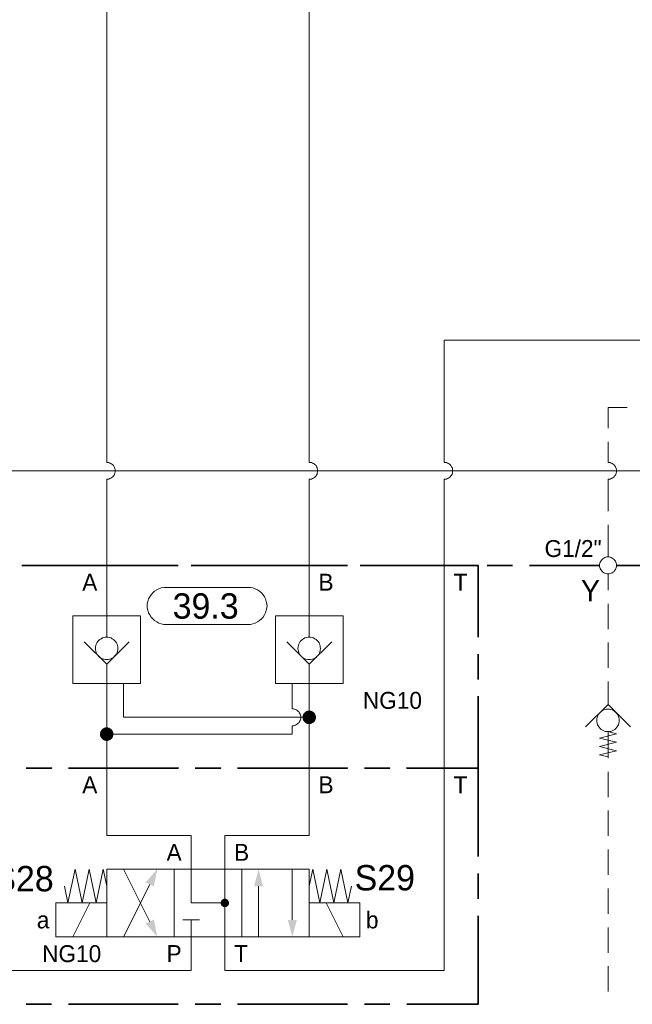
# Model space of a CAD drawing. Header units: millimetres. Extents: x 0 to 203, y 0 to 47.
# Tile 86 of 196: x 30.3 to 33.15, y 29.49 to 34.08. Entities that reach past the tile are written whole.
import ezdxf

# ---------------------------------------------------------------- set-up
doc = ezdxf.new("R2010")
doc.units = ezdxf.units.MM
for name, color, linetype in [('PDF_Geomertry', 7, 'Continuous'), ('PDF_Solid Fills', 7, 'Continuous'), ('PDF_Text', 7, 'Continuous')]:
    doc.layers.add(name, color=color, linetype=linetype)
doc.styles.add('PDF Arial', font='txt')

msp = doc.modelspace()

# ---------------------------------------------------------------- hatches: boundary and pattern name
at = {"layer": 'PDF_Solid Fills', "transparency": 33554559}
for points in [[(31.6493, 30.8304), (31.6215, 30.8465), (31.6243, 30.8499)], [(31.6493, 30.8304), (31.6243, 30.8499), (31.6271, 30.8526)], [(31.6493, 30.8304), (31.6271, 30.8526), (31.6299, 30.8554)], [(31.6493, 30.8304), (31.6299, 30.8554), (31.6335, 30.8576)], [(31.6493, 30.8304), (31.6335, 30.8576), (31.6368, 30.8596)], [(31.6493, 30.8304), (31.6368, 30.8596), (31.641, 30.861)], [(31.6493, 30.8304), (31.641, 30.861), (31.6451, 30.8618)], [(31.6493, 30.8304), (31.6451, 30.8618), (31.6493, 30.8618)], [(31.6493, 30.8304), (31.6535, 30.8618), (31.6571, 30.861)], [(31.6493, 30.8304), (31.6493, 30.8618), (31.6535, 30.8618)], [(31.6493, 30.8304), (31.6571, 30.861), (31.6613, 30.8596)], [(31.6493, 30.8304), (31.6613, 30.8596), (31.6646, 30.8576)], [(31.6493, 30.8304), (31.6646, 30.8576), (31.6682, 30.8554)], [(31.6493, 30.8304), (31.6682, 30.8554), (31.6715, 30.8526)], [(31.6493, 30.8304), (31.6715, 30.8526), (31.6743, 30.8499)], [(31.6493, 30.8304), (31.6743, 30.8499), (31.6765, 30.8465)], [(31.6493, 30.8304), (31.6174, 30.8304), (31.6182, 30.8346)], [(31.6493, 30.8304), (31.6182, 30.8263), (31.6174, 30.8304)], [(31.6493, 30.8304), (31.6182, 30.8346), (31.6188, 30.8388)], [(31.6493, 30.8304), (31.6188, 30.8221), (31.6182, 30.8263)], [(31.6493, 30.8304), (31.6188, 30.8388), (31.6201, 30.8424)], [(31.6493, 30.8304), (31.6201, 30.8188), (31.6188, 30.8221)], [(31.6493, 30.8304), (31.6201, 30.8424), (31.6215, 30.8465)], [(31.6493, 30.8304), (31.6215, 30.8146), (31.6201, 30.8188)], [(31.6493, 30.8304), (31.6243, 30.811), (31.6215, 30.8146)], [(31.6493, 30.8304), (31.6271, 30.8082), (31.6243, 30.811)], [(31.6493, 30.8304), (31.6299, 30.8054), (31.6271, 30.8082)], [(31.6493, 30.8304), (31.6335, 30.8035), (31.6299, 30.8054)], [(31.6493, 30.8304), (31.6368, 30.8013), (31.6335, 30.8035)], [(31.6493, 30.8304), (31.641, 30.7999), (31.6368, 30.8013)], [(31.6493, 30.8304), (31.6451, 30.7993), (31.641, 30.7999)], [(31.6493, 30.8304), (31.6493, 30.7993), (31.6451, 30.7993)], [(31.6493, 30.8304), (31.6765, 30.8465), (31.6779, 30.8424)], [(31.6493, 30.8304), (31.6779, 30.8424), (31.6793, 30.8388)], [(31.6493, 30.8304), (31.6793, 30.8388), (31.6807, 30.8346)], [(31.6493, 30.8304), (31.6807, 30.8346), (31.6807, 30.8304)], [(31.6493, 30.8304), (31.6535, 30.7993), (31.6493, 30.7993)], [(31.6493, 30.8304), (31.6571, 30.7999), (31.6535, 30.7993)], [(31.6493, 30.8304), (31.6613, 30.8013), (31.6571, 30.7999)], [(31.6493, 30.8304), (31.6646, 30.8035), (31.6613, 30.8013)], [(31.6493, 30.8304), (31.6682, 30.8054), (31.6646, 30.8035)], [(31.6493, 30.8304), (31.6715, 30.8082), (31.6682, 30.8054)], [(31.6493, 30.8304), (31.6743, 30.811), (31.6715, 30.8082)], [(31.6493, 30.8304), (31.6765, 30.8146), (31.6743, 30.811)], [(31.6493, 30.8304), (31.6779, 30.8188), (31.6765, 30.8146)], [(31.6493, 30.8304), (31.6793, 30.8221), (31.6779, 30.8188)], [(31.6493, 30.8304), (31.6807, 30.8263), (31.6793, 30.8221)], [(31.6493, 30.8304), (31.6807, 30.8304), (31.6807, 30.8263)], [(30.7063, 30.7521), (30.6751, 30.7563), (30.6757, 30.7604)], [(30.7063, 30.7521), (30.6757, 30.7604), (30.6771, 30.7638)], [(30.7063, 30.7521), (30.6771, 30.7638), (30.6793, 30.7674)], [(30.7063, 30.7521), (30.6793, 30.7674), (30.6813, 30.7707)], [(30.7063, 30.7521), (30.6813, 30.7707), (30.684, 30.7743)], [(30.7063, 30.7521), (30.684, 30.7743), (30.6868, 30.7771)], [(30.7063, 30.7521), (30.6868, 30.7771), (30.6904, 30.779)], [(30.7063, 30.7521), (30.6904, 30.779), (30.6938, 30.7813)], [(30.7063, 30.7521), (30.6938, 30.7813), (30.6979, 30.7826)], [(30.7063, 30.7521), (30.6979, 30.7826), (30.7021, 30.7832)], [(30.7063, 30.7521), (30.7021, 30.7832), (30.7063, 30.7832)], [(30.7063, 30.7521), (30.7104, 30.7832), (30.714, 30.7826)], [(30.7063, 30.7521), (30.7063, 30.7832), (30.7104, 30.7832)], [(30.7063, 30.7521), (30.714, 30.7826), (30.7182, 30.7813)], [(30.7063, 30.7521), (30.7182, 30.7813), (30.7215, 30.779)], [(30.7063, 30.7521), (30.7215, 30.779), (30.7251, 30.7771)], [(30.7063, 30.7521), (30.7251, 30.7771), (30.7285, 30.7743)], [(30.7063, 30.7521), (30.7285, 30.7743), (30.7313, 30.7707)], [(30.7063, 30.7521), (30.7313, 30.7707), (30.7335, 30.7674)], [(30.7063, 30.7521), (30.7335, 30.7674), (30.7354, 30.7638)], [(30.7063, 30.7521), (30.7354, 30.7638), (30.7363, 30.7604)], [(30.7063, 30.7521), (30.7363, 30.7604), (30.7376, 30.7563)], [(30.7063, 30.7521), (30.6743, 30.7521), (30.6751, 30.7563)], [(30.7063, 30.7521), (30.6751, 30.7479), (30.6743, 30.7521)], [(30.7063, 30.7521), (30.6757, 30.7437), (30.6751, 30.7479)], [(30.7063, 30.7521), (30.6771, 30.7396), (30.6757, 30.7437)], [(30.7063, 30.7521), (30.6793, 30.736), (30.6771, 30.7396)], [(30.7063, 30.7521), (30.6813, 30.7326), (30.6793, 30.736)], [(30.7063, 30.7521), (30.684, 30.7299), (30.6813, 30.7326)], [(30.7063, 30.7521), (30.6868, 30.7271), (30.684, 30.7299)], [(30.7063, 30.7521), (30.6904, 30.7249), (30.6868, 30.7271)], [(30.7063, 30.7521), (30.6938, 30.7229), (30.6904, 30.7249)], [(30.7063, 30.7521), (30.6979, 30.7215), (30.6938, 30.7229)], [(30.7063, 30.7521), (30.7021, 30.7207), (30.6979, 30.7215)], [(30.7063, 30.7521), (30.7063, 30.7207), (30.7021, 30.7207)], [(30.7063, 30.7521), (30.7376, 30.7563), (30.7376, 30.7521)], [(30.7063, 30.7521), (30.7104, 30.7207), (30.7063, 30.7207)], [(30.7063, 30.7521), (30.714, 30.7215), (30.7104, 30.7207)], [(30.7063, 30.7521), (30.7182, 30.7229), (30.714, 30.7215)], [(30.7063, 30.7521), (30.7215, 30.7249), (30.7182, 30.7229)], [(30.7063, 30.7521), (30.7251, 30.7271), (30.7215, 30.7249)], [(30.7063, 30.7521), (30.7285, 30.7299), (30.7251, 30.7271)], [(30.7063, 30.7521), (30.7313, 30.7326), (30.7285, 30.7299)], [(30.7063, 30.7521), (30.7335, 30.736), (30.7313, 30.7326)], [(30.7063, 30.7521), (30.7354, 30.7396), (30.7335, 30.736)], [(30.7063, 30.7521), (30.7363, 30.7437), (30.7354, 30.7396)], [(30.7063, 30.7521), (30.7376, 30.7479), (30.7363, 30.7437)], [(30.7063, 30.7521), (30.7376, 30.7521), (30.7376, 30.7479)], [(31.2563, 29.966), (31.2404, 29.9776), (31.2424, 29.9799)], [(31.2563, 29.966), (31.2424, 29.9799), (31.2446, 29.9818)], [(31.2563, 29.966), (31.2446, 29.9818), (31.2465, 29.9832)], [(31.2563, 29.966), (31.2465, 29.9832), (31.2487, 29.984)], [(31.2563, 29.966), (31.2487, 29.984), (31.2515, 29.9854)], [(31.2563, 29.966), (31.2515, 29.9854), (31.2535, 29.9854)], [(31.2563, 29.966), (31.2535, 29.9854), (31.2563, 29.9854)], [(31.2563, 29.966), (31.2613, 29.9854), (31.264, 29.984)], [(31.2563, 29.966), (31.259, 29.9854), (31.2613, 29.9854)], [(31.2563, 29.966), (31.2563, 29.9854), (31.259, 29.9854)], [(31.2563, 29.966), (31.264, 29.984), (31.266, 29.9832)], [(31.2563, 29.966), (31.266, 29.9832), (31.2682, 29.9818)], [(31.2563, 29.966), (31.2682, 29.9818), (31.2701, 29.9799)], [(31.2563, 29.966), (31.2701, 29.9799), (31.2715, 29.9776)], [(31.2563, 29.966), (31.2368, 29.9687), (31.2376, 29.9715)], [(31.2563, 29.966), (31.2368, 29.966), (31.2368, 29.9687)], [(31.2563, 29.966), (31.2368, 29.9638), (31.2368, 29.966)], [(31.2563, 29.966), (31.2376, 29.961), (31.2368, 29.9638)], [(31.2563, 29.966), (31.2376, 29.9715), (31.2382, 29.9735)], [(31.2563, 29.966), (31.2382, 29.9582), (31.2376, 29.961)], [(31.2563, 29.966), (31.2382, 29.9735), (31.239, 29.9757)], [(31.2563, 29.966), (31.239, 29.9563), (31.2382, 29.9582)], [(31.2563, 29.966), (31.239, 29.9757), (31.2404, 29.9776)], [(31.2563, 29.966), (31.2404, 29.954), (31.239, 29.9563)], [(31.2563, 29.966), (31.2424, 29.9521), (31.2404, 29.954)], [(31.2563, 29.966), (31.2446, 29.9507), (31.2424, 29.9521)], [(31.2563, 29.966), (31.2465, 29.9493), (31.2446, 29.9507)], [(31.2563, 29.966), (31.2487, 29.9479), (31.2465, 29.9493)], [(31.2563, 29.966), (31.2515, 29.9471), (31.2487, 29.9479)], [(31.2563, 29.966), (31.2535, 29.9465), (31.2515, 29.9471)], [(31.2563, 29.966), (31.2563, 29.9465), (31.2535, 29.9465)], [(31.2563, 29.966), (31.2715, 29.9776), (31.2729, 29.9757)], [(31.2563, 29.966), (31.2729, 29.9757), (31.2743, 29.9735)], [(31.2563, 29.966), (31.2743, 29.9735), (31.2751, 29.9715)], [(31.2563, 29.966), (31.2751, 29.9715), (31.2757, 29.9687)], [(31.2563, 29.966), (31.2757, 29.9687), (31.2757, 29.966)], [(31.2563, 29.966), (31.259, 29.9465), (31.2563, 29.9465)], [(31.2563, 29.966), (31.2613, 29.9471), (31.259, 29.9465)], [(31.2563, 29.966), (31.264, 29.9479), (31.2613, 29.9471)], [(31.2563, 29.966), (31.266, 29.9493), (31.264, 29.9479)], [(31.2563, 29.966), (31.2682, 29.9507), (31.266, 29.9493)], [(31.2563, 29.966), (31.2701, 29.9521), (31.2682, 29.9507)], [(31.2563, 29.966), (31.2715, 29.954), (31.2701, 29.9521)], [(31.2563, 29.966), (31.2729, 29.9563), (31.2715, 29.954)], [(31.2563, 29.966), (31.2743, 29.9582), (31.2729, 29.9563)], [(31.2563, 29.966), (31.2751, 29.961), (31.2743, 29.9582)], [(31.2563, 29.966), (31.2757, 29.9638), (31.2751, 29.961)], [(31.2563, 29.966), (31.2757, 29.966), (31.2757, 29.9638)]]:
    msp.add_hatch(color=256, dxfattribs=at).paths.add_polyline_path(points)

# ---------------------------------------------------------------- linework, layer by layer
at = {"layer": 'PDF_Geomertry', "lineweight": 15}
for points in [[(31.6493, 32.0174), (31.6493, 34.241), (31.6493, 34.6104)], [(30.7063, 34.241), (30.7063, 32.0174), (30.7113, 32.0165), (30.716, 32.016), (30.721, 32.0138), (30.7257, 32.0118), (30.7299, 32.009), (30.734, 32.0054), (30.7376, 32.0021), (30.7404, 31.9971), (30.7424, 31.9929), (30.7438, 31.9882), (30.7451, 31.9832), (30.7451, 31.9776), (30.7451, 31.9729), (30.7438, 31.9674), (30.7424, 31.9624), (30.7404, 31.9582), (30.7376, 31.954), (30.734, 31.9499), (30.7299, 31.9465), (30.7257, 31.9438), (30.721, 31.9415), (30.716, 31.9396), (30.7113, 31.9387), (30.7063, 31.9387), (30.7113, 31.9387), (30.716, 31.9396), (30.721, 31.9415), (30.7257, 31.9438), (30.7299, 31.9465), (30.734, 31.9499), (30.7376, 31.954), (30.7404, 31.9582), (30.7424, 31.9624), (30.7438, 31.9674), (30.7451, 31.9729), (30.7451, 31.9776), (30.7451, 31.9832), (30.7438, 31.9882), (30.7424, 31.9929), (30.7404, 31.9971), (30.7376, 32.0021), (30.734, 32.0054), (30.7299, 32.009), (30.7257, 32.0118), (30.721, 32.0138), (30.716, 32.016), (30.7113, 32.0165), (30.7063, 32.0174)], [(32.2779, 32.0174), (32.2779, 32.5868), (33.4765, 32.5868), (36.7807, 32.5868)], [(33.0404, 32.1763), (33.0404, 32.2721), (33.1293, 32.2721)], [(33.0404, 32.0174), (33.0404, 32.1132)], [(30.7063, 31.0771), (30.7063, 31.0465), (30.7063, 30.9874), (30.7063, 30.7521), (30.7063, 30.5943), (30.7063, 30.2804), (31.0993, 30.2804), (31.0993, 30.1235), (31.0993, 29.966), (31.2563, 29.966), (31.2563, 29.809), (31.2563, 29.6521), (32.2779, 29.6521), (32.2779, 30.5943), (32.2779, 31.5374), (32.2779, 31.9387), (32.2826, 31.9387), (32.2882, 31.9396), (32.2932, 31.9415), (32.2974, 31.9438), (32.3015, 31.9465), (32.3057, 31.9499), (32.309, 31.954), (32.3118, 31.9582), (32.314, 31.9624), (32.316, 31.9674), (32.3168, 31.9729), (32.3168, 31.9776), (32.3168, 31.9832), (32.316, 31.9882), (32.314, 31.9929), (32.3118, 31.9971), (32.309, 32.0021), (32.3057, 32.0054), (32.3015, 32.009), (32.2974, 32.0118), (32.2932, 32.0138), (32.2882, 32.016), (32.2826, 32.0165), (32.2779, 32.0174), (32.2826, 32.0165), (32.2882, 32.016), (32.2932, 32.0138), (32.2974, 32.0118), (32.3015, 32.009), (32.3057, 32.0054), (32.309, 32.0021), (32.3118, 31.9971), (32.314, 31.9929), (32.316, 31.9882), (32.3168, 31.9832), (32.3168, 31.9776), (32.3168, 31.9729), (32.316, 31.9674), (32.314, 31.9624), (32.3118, 31.9582), (32.309, 31.954), (32.3057, 31.9499), (32.3015, 31.9465), (32.2974, 31.9438), (32.2932, 31.9415), (32.2882, 31.9396), (32.2826, 31.9387), (32.2779, 31.9387)], [(31.6493, 31.2035), (31.6493, 31.3021), (31.6493, 31.5374), (31.6493, 31.9387), (31.6543, 31.9387), (31.659, 31.9396), (31.664, 31.9415), (31.6687, 31.9438), (31.6729, 31.9465), (31.6771, 31.9499), (31.6807, 31.954), (31.6835, 31.9582), (31.6854, 31.9624), (31.6868, 31.9674), (31.6882, 31.9729), (31.6882, 31.9776), (31.6882, 31.9832), (31.6868, 31.9882), (31.6854, 31.9929), (31.6835, 31.9971), (31.6807, 32.0021), (31.6771, 32.0054), (31.6729, 32.009), (31.6687, 32.0118), (31.664, 32.0138), (31.659, 32.016), (31.6543, 32.0165), (31.6493, 32.0174), (31.6543, 32.0165), (31.659, 32.016), (31.664, 32.0138), (31.6687, 32.0118), (31.6729, 32.009), (31.6771, 32.0054), (31.6807, 32.0021), (31.6835, 31.9971), (31.6854, 31.9929), (31.6868, 31.9882), (31.6882, 31.9832), (31.6882, 31.9776), (31.6882, 31.9729), (31.6868, 31.9674), (31.6854, 31.9624), (31.6835, 31.9582), (31.6807, 31.954), (31.6771, 31.9499), (31.6729, 31.9465), (31.6687, 31.9438), (31.664, 31.9415), (31.659, 31.9396), (31.6543, 31.9387), (31.6493, 31.9387)], [(33.0404, 31.7896), (33.0404, 31.9387), (33.0451, 31.9387), (33.0501, 31.9396), (33.0549, 31.9415), (33.0599, 31.9438), (33.064, 31.9465), (33.0682, 31.9499), (33.071, 31.954), (33.0743, 31.9582), (33.0765, 31.9624), (33.0779, 31.9674), (33.0793, 31.9729), (33.0793, 31.9776), (33.0793, 31.9832), (33.0779, 31.9882), (33.0765, 31.9929), (33.0743, 31.9971), (33.071, 32.0021), (33.0682, 32.0054), (33.064, 32.009), (33.0599, 32.0118), (33.0549, 32.0138), (33.0501, 32.016), (33.0451, 32.0165), (33.0404, 32.0174), (33.0451, 32.0165), (33.0501, 32.016), (33.0549, 32.0138), (33.0599, 32.0118), (33.064, 32.009), (33.0682, 32.0054), (33.071, 32.0021), (33.0743, 31.9971), (33.0765, 31.9929), (33.0779, 31.9882), (33.0793, 31.9832), (33.0793, 31.9776), (33.0793, 31.9729), (33.0779, 31.9674), (33.0765, 31.9624), (33.0743, 31.9582), (33.071, 31.954), (33.0682, 31.9499), (33.064, 31.9465), (33.0599, 31.9438), (33.0549, 31.9415), (33.0501, 31.9396), (33.0451, 31.9387), (33.0404, 31.9387)], [(34.9729, 30.4804), (34.9729, 30.2646), (34.266, 30.2646), (34.266, 31.3804), (34.5807, 31.3804), (34.5807, 31.5374), (34.5807, 31.9776), (30.0771, 31.9776), (30.0771, 31.5374), (30.0771, 30.5943), (30.0771, 29.6521), (31.0993, 29.6521), (31.0993, 29.809), (31.0993, 29.8874)], [(30.7063, 31.9387), (30.7063, 31.5374), (30.7063, 31.3021), (30.7063, 31.2035)], [(33.0404, 31.5771), (33.0404, 31.7263)], [(33.0404, 31.4985), (33.0404, 31.4221)], [(33.0404, 31.359), (33.0404, 31.241)], [(30.8112, 31.1818), (30.7063, 31.0771), (30.6015, 31.1818)], [(31.7543, 31.1818), (31.6493, 31.0771), (31.5446, 31.1818)], [(33.0404, 31.1785), (33.0404, 31.0604)], [(31.2563, 29.966), (31.2563, 30.1235), (31.2563, 30.2804), (31.6493, 30.2804), (31.6493, 30.5943), (31.6493, 30.8304), (31.6493, 30.9874), (31.6493, 31.0465), (31.6493, 31.0771)], [(31.6493, 30.8304), (30.7849, 30.8304), (30.7849, 30.9874)], [(31.5701, 30.8701), (31.5701, 30.9874)], [(33.0404, 30.8901), (33.0404, 30.9207), (33.0404, 30.9971)], [(30.7063, 30.7521), (31.5701, 30.7521), (31.5701, 30.791), (31.5757, 30.7915), (31.5807, 30.7924), (31.5854, 30.7943), (31.5904, 30.7965), (31.5946, 30.7993), (31.5979, 30.8026), (31.6015, 30.8068), (31.6043, 30.811), (31.6071, 30.8151), (31.6085, 30.8201), (31.6099, 30.8257), (31.6099, 30.8304), (31.6099, 30.8354), (31.6085, 30.841), (31.6071, 30.8457), (31.6043, 30.8499), (31.6015, 30.854), (31.5979, 30.8582), (31.5946, 30.8618), (31.5904, 30.8646), (31.5854, 30.8665), (31.5807, 30.8687), (31.5757, 30.8693), (31.5701, 30.8701), (31.5757, 30.8693), (31.5807, 30.8687), (31.5854, 30.8665), (31.5904, 30.8646), (31.5946, 30.8618), (31.5979, 30.8582), (31.6015, 30.854), (31.6043, 30.8499), (31.6071, 30.8457), (31.6085, 30.841), (31.6099, 30.8354), (31.6099, 30.8304), (31.6099, 30.8257), (31.6085, 30.8201), (31.6071, 30.8151), (31.6043, 30.811), (31.6015, 30.8068), (31.5979, 30.8026), (31.5946, 30.7993), (31.5904, 30.7965), (31.5854, 30.7943), (31.5807, 30.7924), (31.5757, 30.7915), (31.5701, 30.791)], [(32.9354, 30.7854), (33.0404, 30.8901), (33.1446, 30.7854)], [(33.0404, 30.6401), (33.0404, 30.7638), (33.0793, 30.754), (33.0007, 30.734), (33.0793, 30.7146), (33.0007, 30.6951), (33.0793, 30.6749), (33.0007, 30.6554), (33.0404, 30.6457)], [(33.0404, 30.459), (33.0404, 30.5771)], [(33.0404, 30.2785), (33.0404, 30.3965)], [(33.0404, 30.0971), (33.0404, 30.2151)], [(30.7063, 30.0443), (30.6896, 30.1235), (30.6571, 29.966), (30.6243, 30.1235), (30.5918, 29.966), (30.559, 30.1235), (30.5257, 29.966), (30.5099, 30.0443)], [(30.7849, 30.1235), (30.9071, 29.879)], [(31.5701, 30.1235), (31.5701, 29.8874)], [(31.6493, 30.0443), (31.6654, 30.1235), (31.6979, 29.966), (31.7313, 30.1235), (31.764, 29.966), (31.7965, 30.1235), (31.8293, 29.966), (31.846, 30.0443)], [(30.7849, 29.809), (30.9071, 30.0526)], [(31.4132, 29.809), (31.4132, 30.0443)], [(33.0404, 29.916), (33.0404, 30.034)], [(30.5487, 29.809), (30.6279, 29.966)], [(31.8063, 29.809), (31.7279, 29.966)], [(31.0599, 29.8874), (31.1382, 29.8874)], [(33.0404, 29.7346), (33.0404, 29.8526)], [(33.0404, 29.5535), (33.0404, 29.6715)]]:
    msp.add_lwpolyline(points, dxfattribs=at)
at = {"layer": 'PDF_Geomertry', "lineweight": 35}
for points in [[(30.3118, 31.5374), (30.8237, 31.5374)], [(30.3313, 31.5374), (30.4493, 31.5374)], [(30.5279, 31.5374), (31.0396, 31.5374)], [(30.9021, 31.5374), (31.021, 31.5374)], [(31.0993, 31.5374), (31.6113, 31.5374)], [(31.1188, 31.5374), (31.2368, 31.5374)], [(31.3154, 31.5374), (31.8271, 31.5374)], [(31.6896, 31.5374), (31.8076, 31.5374)], [(31.8868, 31.5374), (32.3988, 31.5374)], [(31.9057, 31.5374), (32.0243, 31.5374)], [(32.1029, 31.5374), (32.4349, 31.5374), (32.4349, 31.204)], [(32.4771, 31.5374), (32.5951, 31.5374)], [(32.6743, 31.5374), (33.0007, 31.5374)], [(33.0793, 31.5374), (33.7085, 31.5374)], [(32.4349, 31.1249), (32.4349, 31.0068)], [(32.4349, 30.9285), (32.4349, 30.5943), (32.1029, 30.5943), (32.4349, 30.5943), (32.4349, 30.1826)], [(32.4349, 29.9854), (32.4349, 30.1035)], [(32.1029, 29.4943), (32.4349, 29.4943), (32.4349, 29.9068)], [(30.3313, 29.4943), (30.4493, 29.4943)], [(30.5279, 29.4943), (31.0396, 29.4943)], [(31.1188, 29.4943), (31.2368, 29.4943)], [(31.3154, 29.4943), (31.8271, 29.4943)], [(31.9057, 29.4943), (32.0243, 29.4943)]]:
    msp.add_lwpolyline(points, dxfattribs=at)
at = {"layer": 'PDF_Geomertry', "lineweight": 15}
for points in [[(33.0793, 31.5374), (33.0793, 31.5429), (33.0779, 31.5479), (33.0765, 31.5526), (33.0743, 31.5576), (33.071, 31.5618), (33.0682, 31.5651), (33.064, 31.5688), (33.0599, 31.5715), (33.0549, 31.5743), (33.0501, 31.5757), (33.0451, 31.5771), (33.0404, 31.5771), (33.0349, 31.5771), (33.0299, 31.5757), (33.0251, 31.5743), (33.0201, 31.5715), (33.016, 31.5688), (33.0126, 31.5651), (33.009, 31.5618), (33.0063, 31.5576), (33.0035, 31.5526), (33.0021, 31.5479), (33.0007, 31.5429), (33.0007, 31.5374), (33.0007, 31.5326), (33.0021, 31.5276), (33.0035, 31.5229), (33.0063, 31.5179), (33.009, 31.5138), (33.0126, 31.5096), (33.016, 31.5068), (33.0201, 31.5035), (33.0251, 31.5013), (33.0299, 31.4999), (33.0349, 31.4985), (33.0404, 31.4985), (33.0451, 31.4985), (33.0501, 31.4999), (33.0549, 31.5013), (33.0599, 31.5035), (33.064, 31.5068), (33.0682, 31.5096), (33.071, 31.5138), (33.0743, 31.5179), (33.0765, 31.5229), (33.0779, 31.5276), (33.0793, 31.5326), (33.0793, 31.5374)], [(31.364, 31.4354), (31.3757, 31.4346), (31.3868, 31.4326), (31.3979, 31.429), (31.4085, 31.4235), (31.4182, 31.4174), (31.4265, 31.4096), (31.434, 31.4013), (31.441, 31.3915), (31.446, 31.3813), (31.4493, 31.3701), (31.4521, 31.359), (31.4529, 31.3471), (31.4529, 31.3513), (31.4521, 31.3396), (31.4493, 31.3285), (31.446, 31.3174), (31.441, 31.3068), (31.434, 31.2971), (31.4265, 31.2888), (31.4182, 31.2813), (31.4085, 31.2743), (31.3979, 31.2693), (31.3868, 31.266), (31.3757, 31.2632), (31.364, 31.2624), (30.9835, 31.2624), (30.9715, 31.2632), (30.9604, 31.266), (30.9493, 31.2693), (30.939, 31.2743), (30.9293, 31.2813), (30.921, 31.2888), (30.9132, 31.2971), (30.9063, 31.3068), (30.9015, 31.3174), (30.8979, 31.3285), (30.8951, 31.3396), (30.8946, 31.3513), (30.8946, 31.3471), (30.8951, 31.359), (30.8979, 31.3701), (30.9015, 31.3813), (30.9063, 31.3915), (30.9132, 31.4013), (30.921, 31.4096), (30.9293, 31.4174), (30.939, 31.4235), (30.9493, 31.429), (30.9604, 31.4326), (30.9715, 31.4346), (30.9835, 31.4354), (31.364, 31.4354)], [(30.8632, 30.9874), (30.5487, 30.9874), (30.5487, 31.3021), (30.8632, 31.3021), (30.8632, 30.9874)], [(31.8063, 30.9874), (31.4918, 30.9874), (31.4918, 31.3021), (31.8063, 31.3021), (31.8063, 30.9874)], [(30.7585, 31.1513), (30.7585, 31.1582), (30.7571, 31.1651), (30.7543, 31.1715), (30.7515, 31.1776), (30.7479, 31.1832), (30.7432, 31.1882), (30.7382, 31.1929), (30.7321, 31.1965), (30.7265, 31.1999), (30.7196, 31.2021), (30.7132, 31.2035), (30.7063, 31.2035), (30.6993, 31.2035), (30.6924, 31.2021), (30.6862, 31.1999), (30.6799, 31.1965), (30.6743, 31.1929), (30.6687, 31.1882), (30.6646, 31.1832), (30.6604, 31.1776), (30.6576, 31.1715), (30.6557, 31.1651), (30.6543, 31.1582), (30.6535, 31.1513), (30.6543, 31.1443), (30.6557, 31.1382), (30.6576, 31.1313), (30.6604, 31.1249), (30.6646, 31.1193), (30.6687, 31.1146), (30.6743, 31.1096), (30.6799, 31.1063), (30.6862, 31.1026), (30.6924, 31.1007), (30.6993, 31.0993), (30.7063, 31.0993), (30.7132, 31.0993), (30.7196, 31.1007), (30.7265, 31.1026), (30.7321, 31.1063), (30.7382, 31.1096), (30.7432, 31.1146), (30.7479, 31.1193), (30.7515, 31.1249), (30.7543, 31.1313), (30.7571, 31.1382), (30.7585, 31.1443), (30.7585, 31.1513)], [(31.7015, 31.1513), (31.7007, 31.1582), (31.7001, 31.1651), (31.6974, 31.1715), (31.6946, 31.1776), (31.6904, 31.1832), (31.6862, 31.1882), (31.6813, 31.1929), (31.6751, 31.1965), (31.6696, 31.1999), (31.6626, 31.2021), (31.6557, 31.2035), (31.6493, 31.2035), (31.6424, 31.2035), (31.6354, 31.2021), (31.6293, 31.1999), (31.6229, 31.1965), (31.6174, 31.1929), (31.6118, 31.1882), (31.6076, 31.1832), (31.6035, 31.1776), (31.6007, 31.1715), (31.5987, 31.1651), (31.5974, 31.1582), (31.5965, 31.1513), (31.5974, 31.1443), (31.5987, 31.1382), (31.6007, 31.1313), (31.6035, 31.1249), (31.6076, 31.1193), (31.6118, 31.1146), (31.6174, 31.1096), (31.6229, 31.1063), (31.6293, 31.1026), (31.6354, 31.1007), (31.6424, 31.0993), (31.6493, 31.0993), (31.6557, 31.0993), (31.6626, 31.1007), (31.6696, 31.1026), (31.6751, 31.1063), (31.6813, 31.1096), (31.6862, 31.1146), (31.6904, 31.1193), (31.6946, 31.1249), (31.6974, 31.1313), (31.7001, 31.1382), (31.7007, 31.1443), (31.7015, 31.1513)], [(33.0924, 30.816), (33.0918, 30.8229), (33.0904, 30.8299), (33.0882, 30.836), (33.0854, 30.8424), (33.0813, 30.8479), (33.0771, 30.8535), (33.0715, 30.8576), (33.066, 30.8618), (33.0599, 30.8646), (33.0535, 30.8665), (33.0465, 30.8679), (33.0404, 30.8687), (33.0335, 30.8679), (33.0265, 30.8665), (33.0201, 30.8646), (33.014, 30.8618), (33.0085, 30.8576), (33.0029, 30.8535), (32.9987, 30.8479), (32.9946, 30.8424), (32.9918, 30.836), (32.9896, 30.8299), (32.9882, 30.8229), (32.9876, 30.816), (32.9882, 30.809), (32.9896, 30.8026), (32.9918, 30.7957), (32.9946, 30.7901), (32.9987, 30.784), (33.0029, 30.779), (33.0085, 30.7743), (33.014, 30.7707), (33.0201, 30.7679), (33.0265, 30.7651), (33.0335, 30.7638), (33.0404, 30.7638), (33.0465, 30.7638), (33.0535, 30.7651), (33.0599, 30.7679), (33.066, 30.7707), (33.0715, 30.7743), (33.0771, 30.779), (33.0813, 30.784), (33.0854, 30.7901), (33.0882, 30.7957), (33.0904, 30.8026), (33.0918, 30.809), (33.0924, 30.816)], [(30.7063, 29.809), (31.0201, 29.809), (31.0201, 30.1235), (30.7063, 30.1235), (30.7063, 29.809)], [(31.0201, 30.1235), (31.3349, 30.1235), (31.3349, 29.809), (31.0201, 29.809), (31.0201, 30.1235)], [(31.3349, 29.809), (31.6493, 29.809), (31.6493, 30.1235), (31.3349, 30.1235), (31.3349, 29.809)], [(30.4701, 29.809), (30.7063, 29.809), (30.7063, 29.966), (30.4701, 29.966), (30.4701, 29.809)], [(31.6493, 29.809), (31.8849, 29.809), (31.8849, 29.966), (31.6493, 29.966), (31.6493, 29.809)]]:
    msp.add_lwpolyline(points, close=True, dxfattribs=at)
at = {"layer": 'PDF_Geomertry', "lineweight": 0}
for points in [[(31.6335, 30.8304), (31.6335, 30.8285), (31.634, 30.8263), (31.6349, 30.8243), (31.6354, 30.8229), (31.6368, 30.8207), (31.6382, 30.8193), (31.6396, 30.8179), (31.641, 30.8165), (31.6432, 30.816), (31.6451, 30.8151), (31.6474, 30.8151), (31.6493, 30.8146), (31.6515, 30.8151), (31.6529, 30.8151), (31.6549, 30.816), (31.6571, 30.8165), (31.6585, 30.8179), (31.6604, 30.8193), (31.6618, 30.8207), (31.6626, 30.8229), (31.664, 30.8243), (31.664, 30.8263), (31.6646, 30.8285), (31.6646, 30.8304), (31.6646, 30.8326), (31.664, 30.8346), (31.664, 30.8368), (31.6626, 30.8382), (31.6618, 30.8401), (31.6604, 30.8415), (31.6585, 30.8429), (31.6571, 30.8443), (31.6549, 30.8451), (31.6529, 30.8457), (31.6515, 30.8457), (31.6493, 30.8465), (31.6474, 30.8457), (31.6451, 30.8457), (31.6432, 30.8451), (31.641, 30.8443), (31.6396, 30.8429), (31.6382, 30.8415), (31.6368, 30.8401), (31.6354, 30.8382), (31.6349, 30.8368), (31.634, 30.8346), (31.6335, 30.8326), (31.6335, 30.8304)], [(30.6904, 30.7521), (30.6904, 30.7499), (30.691, 30.7479), (30.6918, 30.7457), (30.6924, 30.7437), (30.6938, 30.7424), (30.6951, 30.741), (30.6965, 30.7396), (30.6979, 30.7382), (30.7001, 30.7374), (30.7021, 30.7368), (30.7043, 30.736), (30.7063, 30.736), (30.7085, 30.736), (30.7104, 30.7368), (30.7118, 30.7374), (30.714, 30.7382), (30.7154, 30.7396), (30.7174, 30.741), (30.7188, 30.7424), (30.7196, 30.7437), (30.721, 30.7457), (30.7215, 30.7479), (30.7215, 30.7499), (30.7215, 30.7521), (30.7215, 30.754), (30.7215, 30.7563), (30.721, 30.7576), (30.7196, 30.7596), (30.7188, 30.7618), (30.7174, 30.7632), (30.7154, 30.7646), (30.714, 30.7651), (30.7118, 30.7665), (30.7104, 30.7674), (30.7085, 30.7674), (30.7063, 30.7674), (30.7043, 30.7674), (30.7021, 30.7674), (30.7001, 30.7665), (30.6979, 30.7651), (30.6965, 30.7646), (30.6951, 30.7632), (30.6938, 30.7618), (30.6924, 30.7596), (30.6918, 30.7576), (30.691, 30.7563), (30.6904, 30.754), (30.6904, 30.7521)], [(31.2465, 29.966), (31.2465, 29.9646), (31.2465, 29.9638), (31.2474, 29.9624), (31.2479, 29.961), (31.2487, 29.9604), (31.2493, 29.959), (31.2501, 29.9582), (31.2515, 29.9576), (31.2521, 29.9568), (31.2535, 29.9568), (31.2549, 29.9563), (31.2563, 29.9563), (31.2576, 29.9563), (31.2585, 29.9568), (31.2599, 29.9568), (31.2613, 29.9576), (31.2618, 29.9582), (31.2632, 29.959), (31.264, 29.9604), (31.2646, 29.961), (31.2654, 29.9624), (31.2654, 29.9638), (31.266, 29.9646), (31.266, 29.966), (31.266, 29.9674), (31.2654, 29.9687), (31.2654, 29.9701), (31.2646, 29.9707), (31.264, 29.9721), (31.2632, 29.9729), (31.2618, 29.9735), (31.2613, 29.9743), (31.2599, 29.9749), (31.2585, 29.9757), (31.2576, 29.9757), (31.2563, 29.9757), (31.2549, 29.9757), (31.2535, 29.9757), (31.2521, 29.9749), (31.2515, 29.9743), (31.2501, 29.9735), (31.2493, 29.9729), (31.2487, 29.9721), (31.2479, 29.9707), (31.2474, 29.9701), (31.2465, 29.9687), (31.2465, 29.9674), (31.2465, 29.966)]]:
    msp.add_lwpolyline(points, close=True, dxfattribs=at)
at = {"layer": 'PDF_Geomertry', "lineweight": 35}
for points in [[(30.3313, 30.5943), (30.4493, 30.5943)], [(30.5279, 30.5943), (31.0396, 30.5943)], [(31.1188, 30.5943), (31.2368, 30.5943)], [(31.3154, 30.5943), (31.8271, 30.5943)], [(31.9057, 30.5943), (32.0243, 30.5943)]]:
    msp.add_lwpolyline(points, close=True, dxfattribs=at)
at = {"layer": 'PDF_Solid Fills', "transparency": 33554559}
for points in [[(30.8876, 30.0624), (30.9257, 30.0438), (30.8876, 30.0624), (30.9418, 30.1235)], [(31.3924, 30.0443), (31.434, 30.0443), (31.3924, 30.0443), (31.4132, 30.1235)], [(30.9257, 29.8888), (30.8876, 29.8701), (30.9257, 29.8888), (30.9418, 29.809)], [(31.5918, 29.8874), (31.5493, 29.8874), (31.5918, 29.8874), (31.5701, 29.809)]]:
    msp.add_solid(points, dxfattribs=at)

# ---------------------------------------------------------------- texts
at = {"layer": 'PDF_Text', "attachment_point": 7, "style": 'PDF Arial'}
for s, insert, char_height in [('G1/2"', (32.7446, 31.5757), 0.07874), ('A', (30.5924, 31.4201), 0.0787), ('B', (31.6924, 31.4201), 0.0787), ('T', (32.321, 31.4201), 0.0787), ('Y', (32.9146, 31.3707), 0.0984), ('39.3', (31.0132, 31.288), 0.11811), ('NG10', (31.8988, 30.8688), 0.07874), ('A', (30.5924, 30.4771), 0.0787), ('B', (31.6924, 30.4771), 0.0787), ('T', (32.321, 30.4771), 0.0787), ('A', (30.9849, 30.1624), 0.0787), ('B', (31.2993, 30.1624), 0.0787), ('S28', (30.1785, 30.0187), 0.11811), ('S29', (31.8604, 30.0228), 0.11811), ('b', (31.9132, 29.8466), 0.0787), ('a', (30.3807, 29.8466), 0.0787), ('NG10', (30.4057, 29.6896), 0.07874), ('P', (30.9849, 29.691), 0.0787), ('T', (31.2993, 29.691), 0.0787)]:
    msp.add_mtext(s, dxfattribs=dict(at, insert=insert, char_height=char_height))

doc.saveas('drawing.dxf')
